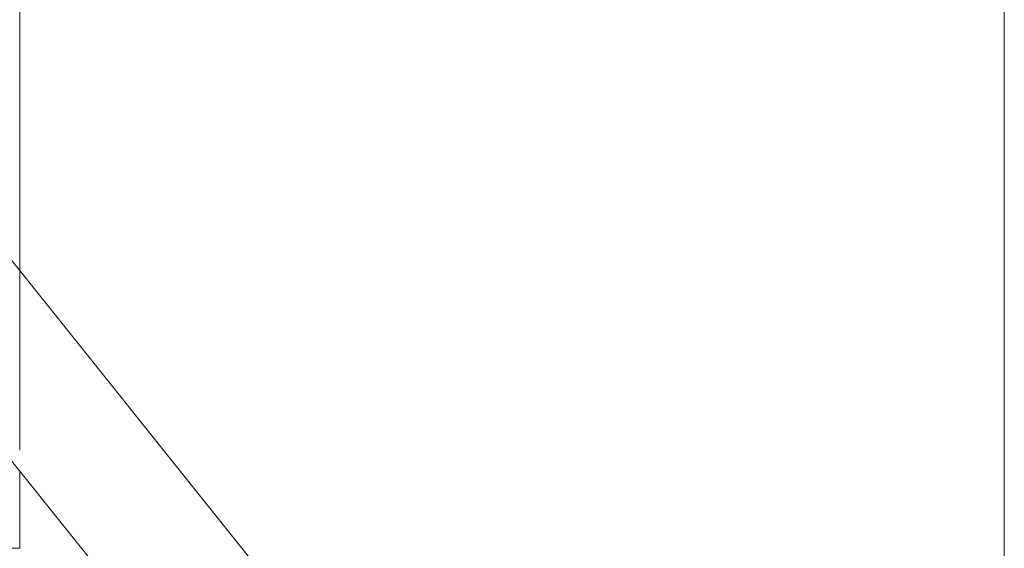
# Model space of a CAD drawing. Header units: metres. Extents: x -16.9 to 14.1, y -10.1 to 10.9.
# Tile 165 of 256: x -14.124 to -13.574, y 6.144 to 6.439. Entities that reach past the tile are written whole.
import ezdxf

# ---------------------------------------------------------------- set-up
doc = ezdxf.new("R2010")
doc.units = ezdxf.units.M
doc.linetypes.add('Tiret', pattern=[0.00635, 0.003175, -0.003175])
doc.layers.add('S-BEAM', color=12, linetype='Continuous', lineweight=18)
doc.layers.add('S-BEAM-HDLN', color=1, linetype='Tiret', lineweight=18)

msp = doc.modelspace()

# ---------------------------------------------------------------- linework, layer by layer
at = {"layer": 'S-BEAM'}
for p, q in [((-14.12382, 7.10525), (-14.12382, 6.29875)), ((-13.57382, 7.10525), (-13.57382, 5.61151)), ((-14.75714, 7.09011), (-13.26454, 5.22506)), ((-14.7949, 7.02525), (-13.2638, 5.11211)), ((-14.12382, 6.18672), (-14.12382, 6.14364)), ((-14.17382, 6.14364), (-14.12382, 6.14364))]:
    msp.add_line(p, q, dxfattribs=at)
at = {"layer": 'S-BEAM-HDLN'}
msp.add_line((-14.12382, 6.29871), (-14.12382, 6.18676), dxfattribs=at)

doc.saveas('drawing.dxf')
